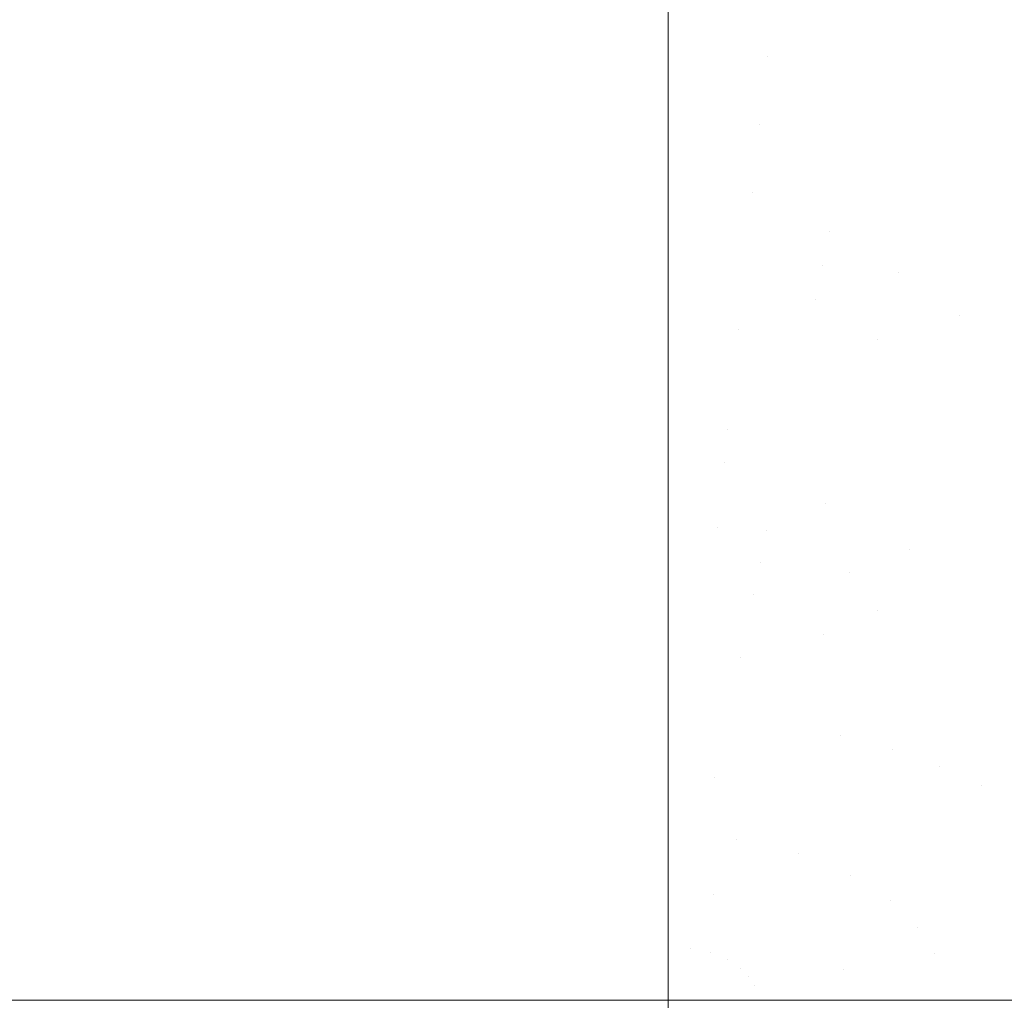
# Model space of a CAD drawing. Header units: centimetres. Extents: x -44.1 to 45.2, y 4.2 to 6.
# Tile 122 of 256: x -14.3081 to -14.2498, y 5.9001 to 5.9581. Entities that reach past the tile are written whole.
import ezdxf

# ---------------------------------------------------------------- set-up
doc = ezdxf.new("R2010")
doc.units = ezdxf.units.CM
doc.header["$LTSCALE"] = 2.54
doc.layers.add('Lucido design-1', color=7, linetype='Continuous')

# ---------------------------------------------------------------- blocks, each defined once
blk = doc.blocks.new('Gruppo-4-1')
at = {"color": 7, "linetype": 'Continuous', "lineweight": 9}
for points, invisible_edges in [([(45.040209, 5.960965, -2312.342835), (-43.924707, 5.960965, -2312.342835), (-43.924707, 5.957446, -2312.340255), (45.040209, 5.957446, -2312.340255)], 5), ([(-14.269735, 5.960965, -2313.101505), (-14.269735, 5.957446, -2313.104085), (-43.924707, 5.957446, -2313.104085), (-43.924707, 5.960078, -2313.102155)], 10), ([(-14.269735, 5.957446, -2313.104085), (-14.269735, 5.960965, -2313.101505), (-14.263458, 5.959972, -2313.10217), (-14.263668, 5.95797, -2313.103636)], 14), ([(-14.263668, 5.95797, -2313.103636), (-14.263458, 5.959972, -2313.10217), (-14.257218, 5.959622, -2313.10217), (-14.257637, 5.957632, -2313.103636)], 15), ([(-14.257637, 5.957632, -2313.103636), (-14.257218, 5.959622, -2313.10217), (-14.251051, 5.959043, -2313.10217), (-14.251675, 5.957072, -2313.103636)], 15), ([(-14.251675, 5.957072, -2313.103636), (-14.251051, 5.959043, -2313.10217), (-14.24499, 5.958243, -2313.10217), (-14.245817, 5.956298, -2313.103636)], 15), ([(45.040209, 5.957446, -2312.340255), (-43.924707, 5.957446, -2312.340255), (-43.924707, 5.953819, -2312.337831), (45.040209, 5.953819, -2312.337831)], 5), ([(-14.269735, 5.957446, -2313.104085), (-14.269735, 5.953819, -2313.106509), (-43.924707, 5.953819, -2313.106509), (-43.924707, 5.956055, -2313.105015)], 10), ([(-43.924707, 5.956055, -2313.105015), (-43.924707, 5.957446, -2313.104085), (-14.269735, 5.957446, -2313.104085)], 10), ([(-14.263668, 5.95797, -2313.103636), (-14.263879, 5.955958, -2313.105034), (-14.269735, 5.957446, -2313.104085)], 11), ([(-14.269735, 5.953819, -2313.106509), (-14.269735, 5.957446, -2313.104085), (-14.263879, 5.955958, -2313.105034)], 10), ([(-14.257637, 5.957632, -2313.103636), (-14.258057, 5.955632, -2313.105034), (-14.263879, 5.955958, -2313.105034), (-14.263668, 5.95797, -2313.103636)], 15), ([(-14.251675, 5.957072, -2313.103636), (-14.252303, 5.955092, -2313.105034), (-14.258057, 5.955632, -2313.105034), (-14.257637, 5.957632, -2313.103636)], 15), ([(-14.245817, 5.956298, -2313.103636), (-14.246649, 5.954345, -2313.105034), (-14.252303, 5.955092, -2313.105034), (-14.251675, 5.957072, -2313.103636)], 15), ([(-14.263879, 5.955958, -2313.105034), (-14.26409, 5.953939, -2313.106365), (-14.269735, 5.953819, -2313.106509)], 11), ([(-14.26409, 5.953939, -2313.106365), (-14.263879, 5.955958, -2313.105034), (-14.258057, 5.955632, -2313.105034), (-14.258479, 5.953625, -2313.106365)], 15), ([(-14.258479, 5.953625, -2313.106365), (-14.258057, 5.955632, -2313.105034), (-14.252303, 5.955092, -2313.105034), (-14.252933, 5.953105, -2313.106365)], 15), ([(-14.252933, 5.953105, -2313.106365), (-14.252303, 5.955092, -2313.105034), (-14.246649, 5.954345, -2313.105034), (-14.247483, 5.952385, -2313.106365)], 15), ([(-14.26409, 5.953939, -2313.106365), (-14.264303, 5.951916, -2313.10763), (-14.269735, 5.953819, -2313.106509)], 11), ([(-14.258479, 5.953625, -2313.106365), (-14.258902, 5.951613, -2313.10763), (-14.264303, 5.951916, -2313.10763), (-14.26409, 5.953939, -2313.106365)], 15), ([(45.040209, 5.953819, -2312.337831), (-43.924707, 5.953819, -2312.337831), (-43.924707, 5.950089, -2312.335567), (45.040209, 5.950089, -2312.335567)], 5), ([(-14.269735, 5.953819, -2313.106509), (-14.269735, 5.950089, -2313.108773), (-43.924707, 5.950089, -2313.108773), (-43.924707, 5.952005, -2313.10761)], 10), ([(-43.924707, 5.952005, -2313.10761), (-43.924707, 5.953819, -2313.106509), (-14.269735, 5.953819, -2313.106509)], 10), ([(-14.269735, 5.950089, -2313.108773), (-14.269735, 5.953819, -2313.106509), (-14.264303, 5.951916, -2313.10763)], 10), ([(-14.252933, 5.953105, -2313.106365), (-14.253564, 5.951113, -2313.10763), (-14.258902, 5.951613, -2313.10763), (-14.258479, 5.953625, -2313.106365)], 15), ([(-14.247483, 5.952385, -2313.106365), (-14.248319, 5.95042, -2313.10763), (-14.253564, 5.951113, -2313.10763), (-14.252933, 5.953105, -2313.106365)], 15), ([(-14.264303, 5.951916, -2313.10763), (-14.264515, 5.949891, -2313.108831), (-14.269735, 5.950089, -2313.108773)], 11), ([(-14.264303, 5.951916, -2313.10763), (-14.258902, 5.951613, -2313.10763), (-14.259325, 5.9496, -2313.108831), (-14.264515, 5.949891, -2313.108831)], 15), ([(-14.254196, 5.949119, -2313.108831), (-14.259325, 5.9496, -2313.108831), (-14.258902, 5.951613, -2313.10763), (-14.253564, 5.951113, -2313.10763)], 15), ([(-14.253564, 5.951113, -2313.10763), (-14.248319, 5.95042, -2313.10763), (-14.249156, 5.948453, -2313.108831), (-14.254196, 5.949119, -2313.108831)], 15), ([(45.040209, 5.947947, -2312.334393), (45.040209, 5.950089, -2312.335567), (-43.924707, 5.950089, -2312.335567), (-43.924707, 5.947947, -2312.334393)], 10), ([(-43.924707, 5.947947, -2313.109947), (-43.924707, 5.950089, -2313.108773), (-14.269735, 5.950089, -2313.108773), (-14.269735, 5.947947, -2313.109947)], 10), ([(-14.269735, 5.950089, -2313.108773), (-14.264515, 5.949891, -2313.108831), (-14.264727, 5.947865, -2313.109968)], 11), ([(-14.264727, 5.947865, -2313.109968), (-14.269735, 5.947947, -2313.109947), (-14.269735, 5.950089, -2313.108773)], 9), ([(-14.264515, 5.949891, -2313.108831), (-14.259325, 5.9496, -2313.108831), (-14.259749, 5.947586, -2313.109968), (-14.264727, 5.947865, -2313.109968)], 15), ([(-14.254828, 5.947125, -2313.109968), (-14.259749, 5.947586, -2313.109968), (-14.259325, 5.9496, -2313.108831), (-14.254196, 5.949119, -2313.108831)], 15), ([(-14.254196, 5.949119, -2313.108831), (-14.249156, 5.948453, -2313.108831), (-14.249993, 5.946486, -2313.109968), (-14.254828, 5.947125, -2313.109968)], 15), ([(-14.245269, 5.945677, -2313.109968), (-14.249993, 5.946486, -2313.109968), (-14.249156, 5.948453, -2313.108831), (-14.244232, 5.94761, -2313.108831)], 15), ([(-43.924707, 5.947947, -2312.334393), (-43.924707, 5.946264, -2312.333469), (45.040209, 5.946264, -2312.333469), (45.040209, 5.947947, -2312.334393)], 10), ([(-14.269735, 5.947947, -2313.109947), (-14.269735, 5.946264, -2313.110871), (-43.924707, 5.946264, -2313.110871), (-43.924707, 5.947947, -2313.109947)], 10), ([(-14.269735, 5.946264, -2313.110871), (-14.269735, 5.947947, -2313.109947), (-14.264727, 5.947865, -2313.109968)], 10), ([(-14.264727, 5.947865, -2313.109968), (-14.260171, 5.945575, -2313.111043), (-14.269735, 5.946264, -2313.110871)], 11), ([(-14.264727, 5.947865, -2313.109968), (-14.259749, 5.947586, -2313.109968), (-14.260171, 5.945575, -2313.111043)], 11), ([(-14.255459, 5.945133, -2313.111043), (-14.260171, 5.945575, -2313.111043), (-14.259749, 5.947586, -2313.109968), (-14.254828, 5.947125, -2313.109968)], 15), ([(-14.254828, 5.947125, -2313.109968), (-14.249993, 5.946486, -2313.109968), (-14.250829, 5.944521, -2313.111043), (-14.255459, 5.945133, -2313.111043)], 15), ([(-14.246305, 5.943747, -2313.111043), (-14.250829, 5.944521, -2313.111043), (-14.249993, 5.946486, -2313.109968), (-14.245269, 5.945677, -2313.109968)], 15), ([(45.040209, 5.945928, -2312.333304), (45.040209, 5.946264, -2312.333469), (-43.924707, 5.946264, -2312.333469), (-43.924707, 5.945928, -2312.333304)], 10), ([(-43.924707, 5.945928, -2313.111036), (-43.924707, 5.946264, -2313.110871), (-14.269735, 5.946264, -2313.110871), (-14.269735, 5.945928, -2313.111036)], 10), ([(-43.924707, 5.945928, -2312.333304), (-43.924707, 5.94235, -2312.331539), (45.040209, 5.94235, -2312.331539), (45.040209, 5.945928, -2312.333304)], 10), ([(-14.269735, 5.945928, -2313.111036), (-14.269735, 5.94235, -2313.112801), (-43.924707, 5.94235, -2313.112801), (-43.924707, 5.945928, -2313.111036)], 10), ([(-14.260171, 5.945575, -2313.111043), (-14.269735, 5.945928, -2313.111036), (-14.269735, 5.946264, -2313.110871)], 9), ([(-14.269735, 5.945928, -2313.111036), (-14.260171, 5.945575, -2313.111043), (-14.260593, 5.943568, -2313.112058)], 11), ([(-14.260593, 5.943568, -2313.112058), (-14.269735, 5.94235, -2313.112801), (-14.269735, 5.945928, -2313.111036)], 9), ([(-14.256089, 5.943145, -2313.112058), (-14.260593, 5.943568, -2313.112058), (-14.260171, 5.945575, -2313.111043), (-14.255459, 5.945133, -2313.111043)], 15), ([(-14.255459, 5.945133, -2313.111043), (-14.250829, 5.944521, -2313.111043), (-14.251663, 5.942561, -2313.112058), (-14.256089, 5.943145, -2313.112058)], 15), ([(-14.247339, 5.94182, -2313.112058), (-14.251663, 5.942561, -2313.112058), (-14.250829, 5.944521, -2313.111043), (-14.246305, 5.943747, -2313.111043)], 15), ([(-14.269735, 5.94235, -2313.112801), (-14.260593, 5.943568, -2313.112058), (-14.261014, 5.941567, -2313.113013)], 11), ([(-14.261014, 5.941567, -2313.113013), (-14.260593, 5.943568, -2313.112058), (-14.256089, 5.943145, -2313.112058)], 11), ([(-14.256089, 5.943145, -2313.112058), (-14.252495, 5.940606, -2313.113013), (-14.261014, 5.941567, -2313.113013)], 11), ([(-14.256089, 5.943145, -2313.112058), (-14.251663, 5.942561, -2313.112058), (-14.252495, 5.940606, -2313.113013)], 11), ([(45.040209, 5.941888, -2312.331336), (45.040209, 5.94235, -2312.331539), (-43.924707, 5.94235, -2312.331539), (-43.924707, 5.941888, -2312.331336)], 10), ([(-43.924707, 5.941888, -2313.113004), (-43.924707, 5.94235, -2313.112801), (-14.269735, 5.94235, -2313.112801), (-14.269735, 5.941888, -2313.113004)], 10), ([(-14.261014, 5.941567, -2313.113013), (-14.269735, 5.941888, -2313.113004), (-14.269735, 5.94235, -2313.112801)], 9), ([(-14.248369, 5.9399, -2313.113013), (-14.252495, 5.940606, -2313.113013), (-14.251663, 5.942561, -2313.112058), (-14.247339, 5.94182, -2313.112058)], 15), ([(-43.924707, 5.941888, -2312.331336), (-43.924707, 5.939875, -2312.33045), (45.040209, 5.939875, -2312.33045), (45.040209, 5.941888, -2312.331336)], 10), ([(-43.924707, 5.939875, -2313.11389), (-43.924707, 5.941888, -2313.113004), (-14.269735, 5.941888, -2313.113004), (-14.269735, 5.939875, -2313.11389)], 10), ([(-14.265572, 5.939806, -2313.113911), (-14.269735, 5.941888, -2313.113004), (-14.261014, 5.941567, -2313.113013)], 11), ([(-14.265572, 5.939806, -2313.113911), (-14.269735, 5.939875, -2313.11389), (-14.269735, 5.941888, -2313.113004)], 9), ([(-14.261014, 5.941567, -2313.113013), (-14.261433, 5.939574, -2313.113911), (-14.265572, 5.939806, -2313.113911)], 11), ([(-14.257342, 5.93919, -2313.113911), (-14.261433, 5.939574, -2313.113911), (-14.261014, 5.941567, -2313.113013)], 11), ([(-14.257342, 5.93919, -2313.113911), (-14.261014, 5.941567, -2313.113013), (-14.252495, 5.940606, -2313.113013)], 11), ([(-14.252495, 5.940606, -2313.113013), (-14.253323, 5.938659, -2313.113911), (-14.257342, 5.93919, -2313.113911)], 11), ([(-14.249396, 5.937987, -2313.113911), (-14.253323, 5.938659, -2313.113911), (-14.252495, 5.940606, -2313.113013), (-14.248369, 5.9399, -2313.113013)], 15), ([(-43.924707, 5.939875, -2312.33045), (-43.924707, 5.938357, -2312.329782), (45.040209, 5.938357, -2312.329782), (45.040209, 5.939875, -2312.33045)], 10), ([(-14.269735, 5.939875, -2313.11389), (-14.269735, 5.938357, -2313.114558), (-43.924707, 5.938357, -2313.114558), (-43.924707, 5.939875, -2313.11389)], 10), ([(-14.269735, 5.938357, -2313.114558), (-14.269735, 5.939875, -2313.11389), (-14.265572, 5.939806, -2313.113911)], 10), ([(-14.265572, 5.939806, -2313.113911), (-14.265781, 5.937811, -2313.114752), (-14.269735, 5.938357, -2313.114558)], 11), ([(-14.265781, 5.937811, -2313.114752), (-14.265572, 5.939806, -2313.113911), (-14.261433, 5.939574, -2313.113911), (-14.26185, 5.937591, -2313.114752)], 15), ([(-14.26185, 5.937591, -2313.114752), (-14.261433, 5.939574, -2313.113911), (-14.257342, 5.93919, -2313.113911), (-14.257965, 5.937227, -2313.114752)], 15), ([(-14.257965, 5.937227, -2313.114752), (-14.257342, 5.93919, -2313.113911), (-14.253323, 5.938659, -2313.113911), (-14.254147, 5.936722, -2313.114752)], 15), ([(45.040209, 5.938357, -2312.329782), (-43.924707, 5.938357, -2312.329782), (-43.924707, 5.934291, -2312.328201), (45.040209, 5.934291, -2312.328201)], 5), ([(-14.269735, 5.938357, -2313.114558), (-14.269735, 5.934291, -2313.116139), (-43.924707, 5.934291, -2313.116139), (-43.924707, 5.937882, -2313.114743)], 10), ([(-43.924707, 5.937882, -2313.114743), (-43.924707, 5.938357, -2313.114558), (-14.269735, 5.938357, -2313.114558)], 10), ([(-14.265781, 5.937811, -2313.114752), (-14.265989, 5.935828, -2313.115539), (-14.269735, 5.934291, -2313.116139), (-14.269735, 5.938357, -2313.114558)], 11), ([(-14.254147, 5.936722, -2313.114752), (-14.253323, 5.938659, -2313.113911), (-14.249396, 5.937987, -2313.113911), (-14.250417, 5.936084, -2313.114752)], 15), ([(-14.26185, 5.937591, -2313.114752), (-14.262265, 5.935619, -2313.115539), (-14.265989, 5.935828, -2313.115539), (-14.265781, 5.937811, -2313.114752)], 15), ([(-14.257965, 5.937227, -2313.114752), (-14.258584, 5.935274, -2313.115539), (-14.262265, 5.935619, -2313.115539), (-14.26185, 5.937591, -2313.114752)], 15), ([(-14.250417, 5.936084, -2313.114752), (-14.249396, 5.937987, -2313.113911), (-14.245581, 5.937181, -2313.113911), (-14.246794, 5.935318, -2313.114752)], 15), ([(-14.254147, 5.936722, -2313.114752), (-14.254967, 5.934796, -2313.115539), (-14.258584, 5.935274, -2313.115539), (-14.257965, 5.937227, -2313.114752)], 15), ([(-14.250417, 5.936084, -2313.114752), (-14.251433, 5.934191, -2313.115539), (-14.254967, 5.934796, -2313.115539), (-14.254147, 5.936722, -2313.114752)], 15), ([(-14.246794, 5.935318, -2313.114752), (-14.248001, 5.933465, -2313.115539), (-14.251433, 5.934191, -2313.115539), (-14.250417, 5.936084, -2313.114752)], 15), ([(-14.269735, 5.934291, -2313.116139), (-14.265989, 5.935828, -2313.115539), (-14.266195, 5.933857, -2313.116272)], 11), ([(-14.266195, 5.933857, -2313.116272), (-14.265989, 5.935828, -2313.115539), (-14.262265, 5.935619, -2313.115539), (-14.262677, 5.93366, -2313.116272)], 15), ([(-14.262677, 5.93366, -2313.116272), (-14.262265, 5.935619, -2313.115539), (-14.258584, 5.935274, -2313.115539), (-14.259199, 5.933333, -2313.116272)], 15), ([(-14.259199, 5.933333, -2313.116272), (-14.258584, 5.935274, -2313.115539), (-14.254967, 5.934796, -2313.115539), (-14.255781, 5.932882, -2313.116272)], 15), ([(-14.255781, 5.932882, -2313.116272), (-14.254967, 5.934796, -2313.115539), (-14.251433, 5.934191, -2313.115539), (-14.252442, 5.93231, -2313.116272)], 15), ([(45.040209, 5.934291, -2312.328201), (-43.924707, 5.934291, -2312.328201), (-43.924707, 5.930159, -2312.326798), (45.040209, 5.930159, -2312.326798)], 5), ([(-14.269735, 5.934291, -2313.116139), (-14.269735, 5.930159, -2313.117542), (-43.924707, 5.930159, -2313.117542), (-43.924707, 5.933921, -2313.116265)], 10), ([(-43.924707, 5.933921, -2313.116265), (-43.924707, 5.934291, -2313.116139), (-14.269735, 5.934291, -2313.116139)], 10), ([(-14.269735, 5.934291, -2313.116139), (-14.266195, 5.933857, -2313.116272), (-14.266401, 5.9319, -2313.116954)], 11), ([(-14.266401, 5.9319, -2313.116954), (-14.269735, 5.930159, -2313.117542), (-14.269735, 5.934291, -2313.116139)], 9), ([(-14.252442, 5.93231, -2313.116272), (-14.251433, 5.934191, -2313.115539), (-14.248001, 5.933465, -2313.115539), (-14.249199, 5.931625, -2313.116272)], 15), ([(-14.262677, 5.93366, -2313.116272), (-14.263086, 5.931714, -2313.116954), (-14.266401, 5.9319, -2313.116954), (-14.266195, 5.933857, -2313.116272)], 15), ([(-14.259199, 5.933333, -2313.116272), (-14.259809, 5.931407, -2313.116954), (-14.263086, 5.931714, -2313.116954), (-14.262677, 5.93366, -2313.116272)], 15), ([(-14.255781, 5.932882, -2313.116272), (-14.25659, 5.930982, -2313.116954), (-14.259809, 5.931407, -2313.116954), (-14.259199, 5.933333, -2313.116272)], 15), ([(-14.252442, 5.93231, -2313.116272), (-14.253444, 5.930443, -2313.116954), (-14.25659, 5.930982, -2313.116954), (-14.255781, 5.932882, -2313.116272)], 15), ([(-14.269735, 5.930159, -2313.117542), (-14.266401, 5.9319, -2313.116954), (-14.266806, 5.928034, -2313.11817)], 11), ([(-14.266401, 5.9319, -2313.116954), (-14.263086, 5.931714, -2313.116954), (-14.263894, 5.927871, -2313.11817), (-14.266806, 5.928034, -2313.11817)], 15), ([(-14.249199, 5.931625, -2313.116272), (-14.250389, 5.929797, -2313.116954), (-14.253444, 5.930443, -2313.116954), (-14.252442, 5.93231, -2313.116272)], 15), ([(-14.263894, 5.927871, -2313.11817), (-14.263086, 5.931714, -2313.116954), (-14.260415, 5.929496, -2313.117586)], 11), ([(-14.263086, 5.931714, -2313.116954), (-14.259809, 5.931407, -2313.116954), (-14.260415, 5.929496, -2313.117586)], 11), ([(-14.260415, 5.929496, -2313.117586), (-14.259809, 5.931407, -2313.116954), (-14.25659, 5.930982, -2313.116954), (-14.257392, 5.929096, -2313.117586)], 15), ([(-14.246067, 5.930833, -2313.116272), (-14.247438, 5.929051, -2313.116954), (-14.250389, 5.929797, -2313.116954), (-14.249199, 5.931625, -2313.116272)], 15), ([(-14.257392, 5.929096, -2313.117586), (-14.25659, 5.930982, -2313.116954), (-14.253444, 5.930443, -2313.116954), (-14.254439, 5.928591, -2313.117586)], 15), ([(45.040209, 5.928082, -2312.326193), (45.040209, 5.930159, -2312.326798), (-43.924707, 5.930159, -2312.326798), (-43.924707, 5.928082, -2312.326193)], 10), ([(-43.924707, 5.928082, -2313.118147), (-43.924707, 5.930159, -2313.117542), (-14.269735, 5.930159, -2313.117542), (-14.269735, 5.928082, -2313.118147)], 10), ([(-14.266806, 5.928034, -2313.11817), (-14.269735, 5.928082, -2313.118147), (-14.269735, 5.930159, -2313.117542)], 9), ([(-14.254439, 5.928591, -2313.117586), (-14.253444, 5.930443, -2313.116954), (-14.250389, 5.929797, -2313.116954), (-14.25157, 5.927984, -2313.117586)], 15), ([(-14.260415, 5.929496, -2313.117586), (-14.261016, 5.927601, -2313.11817), (-14.263894, 5.927871, -2313.11817)], 11), ([(-14.257392, 5.929096, -2313.117586), (-14.258187, 5.927227, -2313.11817), (-14.261016, 5.927601, -2313.11817), (-14.260415, 5.929496, -2313.117586)], 15), ([(-14.25157, 5.927984, -2313.117586), (-14.250389, 5.929797, -2313.116954), (-14.247438, 5.929051, -2313.116954), (-14.248799, 5.927284, -2313.117586)], 15), ([(-14.254439, 5.928591, -2313.117586), (-14.255424, 5.926754, -2313.11817), (-14.258187, 5.927227, -2313.11817), (-14.257392, 5.929096, -2313.117586)], 15), ([(-14.25157, 5.927984, -2313.117586), (-14.25274, 5.926187, -2313.11817), (-14.255424, 5.926754, -2313.11817), (-14.254439, 5.928591, -2313.117586)], 15), ([(45.040209, 5.926176, -2312.325637), (45.040209, 5.928082, -2312.326193), (-43.924707, 5.928082, -2312.326193), (-43.924707, 5.926176, -2312.325637)], 10), ([(-43.924707, 5.926176, -2313.118703), (-43.924707, 5.928082, -2313.118147), (-14.269735, 5.928082, -2313.118147), (-14.269735, 5.926176, -2313.118703)], 10), ([(-14.269735, 5.926176, -2313.118703), (-14.269735, 5.928082, -2313.118147), (-14.266806, 5.928034, -2313.11817)], 10), ([(-14.266806, 5.928034, -2313.11817), (-14.264292, 5.925975, -2313.118707), (-14.269735, 5.926176, -2313.118703)], 11), ([(-14.266806, 5.928034, -2313.11817), (-14.263894, 5.927871, -2313.11817), (-14.264292, 5.925975, -2313.118707)], 11), ([(-14.258975, 5.925375, -2313.118707), (-14.264292, 5.925975, -2313.118707), (-14.263894, 5.927871, -2313.11817), (-14.261016, 5.927601, -2313.11817)], 15), ([(-14.248799, 5.927284, -2313.117586), (-14.250148, 5.925531, -2313.11817), (-14.25274, 5.926187, -2313.11817), (-14.25157, 5.927984, -2313.117586)], 15), ([(-14.261016, 5.927601, -2313.11817), (-14.258187, 5.927227, -2313.11817), (-14.258975, 5.925375, -2313.118707)], 11), ([(-14.258975, 5.925375, -2313.118707), (-14.258187, 5.927227, -2313.11817), (-14.255424, 5.926754, -2313.11817)], 11), ([(-14.246138, 5.926496, -2313.117586), (-14.247659, 5.924795, -2313.11817), (-14.250148, 5.925531, -2313.11817), (-14.248799, 5.927284, -2313.117586)], 15), ([(-14.255424, 5.926754, -2313.11817), (-14.257368, 5.923132, -2313.119198), (-14.258975, 5.925375, -2313.118707)], 11), ([(-14.255424, 5.926754, -2313.11817), (-14.25274, 5.926187, -2313.11817), (-14.255049, 5.922642, -2313.119198), (-14.257368, 5.923132, -2313.119198)], 15), ([(-43.924707, 5.926176, -2312.325637), (-43.924707, 5.925971, -2312.325577), (45.040209, 5.925971, -2312.325577), (45.040209, 5.926176, -2312.325637)], 10), ([(-14.269735, 5.926176, -2313.118703), (-14.269735, 5.925971, -2313.118763), (-43.924707, 5.925971, -2313.118763), (-43.924707, 5.926176, -2313.118703)], 10), ([(45.040209, 5.92428, -2312.325164), (45.040209, 5.925971, -2312.325577), (-43.924707, 5.925971, -2312.325577), (-43.924707, 5.92428, -2312.325164)], 10), ([(-43.924707, 5.92428, -2313.119176), (-43.924707, 5.925971, -2313.118763), (-14.269735, 5.925971, -2313.118763), (-14.269735, 5.92428, -2313.119176)], 10), ([(-14.269735, 5.925971, -2313.118763), (-14.269735, 5.926176, -2313.118703), (-14.264292, 5.925975, -2313.118707)], 10), ([(-14.269735, 5.925971, -2313.118763), (-14.264292, 5.925975, -2313.118707), (-14.264687, 5.924097, -2313.119198)], 11), ([(-14.264687, 5.924097, -2313.119198), (-14.269735, 5.92428, -2313.119176), (-14.269735, 5.925971, -2313.118763)], 9), ([(-14.258975, 5.925375, -2313.118707), (-14.259756, 5.923541, -2313.119198), (-14.264687, 5.924097, -2313.119198), (-14.264292, 5.925975, -2313.118707)], 15), ([(-14.252809, 5.922075, -2313.119198), (-14.255049, 5.922642, -2313.119198), (-14.25274, 5.926187, -2313.11817), (-14.250148, 5.925531, -2313.11817)], 15), ([(-14.257368, 5.923132, -2313.119198), (-14.259756, 5.923541, -2313.119198), (-14.258975, 5.925375, -2313.118707)], 11), ([(-14.250148, 5.925531, -2313.11817), (-14.247659, 5.924795, -2313.11817), (-14.250658, 5.921439, -2313.119198), (-14.252809, 5.922075, -2313.119198)], 15), ([(-14.248603, 5.920738, -2313.119198), (-14.250658, 5.921439, -2313.119198), (-14.247659, 5.924795, -2313.11817), (-14.245281, 5.923984, -2313.11817)], 15), ([(-43.924707, 5.92428, -2312.325164), (-43.924707, 5.921733, -2312.32454), (45.040209, 5.921733, -2312.32454), (45.040209, 5.92428, -2312.325164)], 10), ([(-14.269735, 5.92428, -2313.119176), (-14.269735, 5.921733, -2313.1198), (-43.924707, 5.921733, -2313.1198), (-43.924707, 5.92428, -2313.119176)], 10), ([(-14.269735, 5.921733, -2313.1198), (-14.269735, 5.92428, -2313.119176), (-14.264687, 5.924097, -2313.119198), (-14.265078, 5.922238, -2313.119646)], 14), ([(-14.265078, 5.922238, -2313.119646), (-14.264687, 5.924097, -2313.119198), (-14.259756, 5.923541, -2313.119198), (-14.260528, 5.921725, -2313.119646)], 15), ([(-14.260528, 5.921725, -2313.119646), (-14.259756, 5.923541, -2313.119198), (-14.257368, 5.923132, -2313.119198)], 11), ([(-14.257368, 5.923132, -2313.119198), (-14.259273, 5.919584, -2313.120052), (-14.260528, 5.921725, -2313.119646)], 11), ([(-14.257368, 5.923132, -2313.119198), (-14.255049, 5.922642, -2313.119198), (-14.25731, 5.919169, -2313.120052), (-14.259273, 5.919584, -2313.120052)], 15), ([(-14.255415, 5.91869, -2313.120052), (-14.25731, 5.919169, -2313.120052), (-14.255049, 5.922642, -2313.119198), (-14.252809, 5.922075, -2313.119198)], 15), ([(-14.269735, 5.921733, -2313.1198), (-14.265078, 5.922238, -2313.119646), (-14.265464, 5.9204, -2313.120052)], 11), ([(-14.260528, 5.921725, -2313.119646), (-14.261293, 5.919929, -2313.120052), (-14.265464, 5.9204, -2313.120052), (-14.265078, 5.922238, -2313.119646)], 15), ([(-14.252809, 5.922075, -2313.119198), (-14.250658, 5.921439, -2313.119198), (-14.253595, 5.918151, -2313.120052), (-14.255415, 5.91869, -2313.120052)], 15), ([(45.040209, 5.920556, -2312.324306), (45.040209, 5.921733, -2312.32454), (-43.924707, 5.921733, -2312.32454), (-43.924707, 5.920556, -2312.324306)], 10), ([(-43.924707, 5.920556, -2313.120034), (-43.924707, 5.921733, -2313.1198), (-14.269735, 5.921733, -2313.1198), (-14.269735, 5.920556, -2313.120034)], 10), ([(-14.265464, 5.9204, -2313.120052), (-14.269735, 5.920556, -2313.120034), (-14.269735, 5.921733, -2313.1198)], 9), ([(-14.259273, 5.919584, -2313.120052), (-14.261293, 5.919929, -2313.120052), (-14.260528, 5.921725, -2313.119646)], 11), ([(-14.251857, 5.917558, -2313.120052), (-14.253595, 5.918151, -2313.120052), (-14.250658, 5.921439, -2313.119198), (-14.248603, 5.920738, -2313.119198)], 15), ([(-14.248603, 5.920738, -2313.119198), (-14.246652, 5.91998, -2313.119198), (-14.250206, 5.916917, -2313.120052), (-14.251857, 5.917558, -2313.120052)], 15), ([(-43.924707, 5.920556, -2312.324306), (-43.924707, 5.917453, -2312.323689), (45.040209, 5.917453, -2312.323689), (45.040209, 5.920556, -2312.324306)], 10), ([(-14.269735, 5.920556, -2313.120034), (-14.269735, 5.917453, -2313.120651), (-43.924707, 5.917453, -2313.120651), (-43.924707, 5.920556, -2313.120034)], 10), ([(-14.269735, 5.917453, -2313.120651), (-14.269735, 5.920556, -2313.120034), (-14.265464, 5.9204, -2313.120052)], 10), ([(-14.265464, 5.9204, -2313.120052), (-14.266224, 5.916786, -2313.120744), (-14.269735, 5.917453, -2313.120651)], 11), ([(-14.265464, 5.9204, -2313.120052), (-14.261293, 5.919929, -2313.120052), (-14.262795, 5.916399, -2313.120744), (-14.266224, 5.916786, -2313.120744)], 15), ([(-14.259521, 5.915774, -2313.120744), (-14.262795, 5.916399, -2313.120744), (-14.261293, 5.919929, -2313.120052), (-14.259273, 5.919584, -2313.120052)], 15), ([(-14.259273, 5.919584, -2313.120052), (-14.25731, 5.919169, -2313.120052), (-14.259521, 5.915774, -2313.120744)], 11), ([(-14.248648, 5.916233, -2313.120052), (-14.250206, 5.916917, -2313.120052), (-14.246652, 5.91998, -2313.119198), (-14.244809, 5.919171, -2313.119198)], 15), ([(-14.256467, 5.914937, -2313.120744), (-14.259521, 5.915774, -2313.120744), (-14.25731, 5.919169, -2313.120052), (-14.255415, 5.91869, -2313.120052)], 15), ([(-14.255415, 5.91869, -2313.120052), (-14.253595, 5.918151, -2313.120052), (-14.256467, 5.914937, -2313.120744)], 11), ([(-14.253681, 5.913923, -2313.120744), (-14.256467, 5.914937, -2313.120744), (-14.253595, 5.918151, -2313.120052), (-14.251857, 5.917558, -2313.120052)], 15), ([(45.040209, 5.913362, -2312.32306), (45.040209, 5.917453, -2312.323689), (-43.924707, 5.917453, -2312.323689), (-43.924707, 5.913362, -2312.32306)], 10), ([(-43.924707, 5.913362, -2313.12128), (-43.924707, 5.917453, -2313.120651), (-14.269735, 5.917453, -2313.120651), (-14.269735, 5.913362, -2313.12128)], 10), ([(-14.266966, 5.91326, -2313.121285), (-14.269735, 5.913362, -2313.12128), (-14.269735, 5.917453, -2313.120651), (-14.266224, 5.916786, -2313.120744)], 13), ([(-14.251857, 5.917558, -2313.120052), (-14.250206, 5.916917, -2313.120052), (-14.253681, 5.913923, -2313.120744)], 11), ([(-14.266224, 5.916786, -2313.120744), (-14.262795, 5.916399, -2313.120744), (-14.26426, 5.912955, -2313.121285), (-14.266966, 5.91326, -2313.121285)], 15), ([(-14.251196, 5.912768, -2313.120744), (-14.253681, 5.913923, -2313.120744), (-14.250206, 5.916917, -2313.120052), (-14.248648, 5.916233, -2313.120052)], 15), ([(-14.259521, 5.915774, -2313.120744), (-14.261678, 5.912461, -2313.121285), (-14.26426, 5.912955, -2313.121285), (-14.262795, 5.916399, -2313.120744)], 15), ([(-14.248648, 5.916233, -2313.120052), (-14.247184, 5.915512, -2313.120052), (-14.251196, 5.912768, -2313.120744)], 11), ([(-14.256467, 5.914937, -2313.120744), (-14.259269, 5.911801, -2313.121285), (-14.261678, 5.912461, -2313.121285), (-14.259521, 5.915774, -2313.120744)], 15), ([(-14.249028, 5.91151, -2313.120744), (-14.251196, 5.912768, -2313.120744), (-14.247184, 5.915512, -2313.120052), (-14.245816, 5.91476, -2313.120052)], 15), ([(-14.253681, 5.913923, -2313.120744), (-14.257071, 5.911001, -2313.121285), (-14.259269, 5.911801, -2313.121285), (-14.256467, 5.914937, -2313.120744)], 15), ([(-14.251196, 5.912768, -2313.120744), (-14.255111, 5.91009, -2313.121285), (-14.257071, 5.911001, -2313.121285), (-14.253681, 5.913923, -2313.120744)], 15), ([(-43.924707, 5.913362, -2312.32306), (-43.924707, 5.913141, -2312.323025), (45.040209, 5.913141, -2312.323025), (45.040209, 5.913362, -2312.32306)], 10), ([(-14.269735, 5.913362, -2313.12128), (-14.269735, 5.913141, -2313.121314), (-43.924707, 5.913141, -2313.121314), (-43.924707, 5.913362, -2313.12128)], 10), ([(45.040209, 5.909899, -2312.32267), (45.040209, 5.913141, -2312.323025), (-43.924707, 5.913141, -2312.323025), (-43.924707, 5.909899, -2312.32267)], 10), ([(-43.924707, 5.909899, -2313.12167), (-43.924707, 5.913141, -2313.121314), (-14.269735, 5.913141, -2313.121314), (-14.269735, 5.909899, -2313.12167)], 10), ([(-14.269735, 5.913141, -2313.121314), (-14.269735, 5.913362, -2313.12128), (-14.266966, 5.91326, -2313.121285)], 10), ([(-14.266966, 5.91326, -2313.121285), (-14.26426, 5.912955, -2313.121285), (-14.269735, 5.913141, -2313.121314)], 11), ([(-14.269735, 5.913141, -2313.121314), (-14.26426, 5.912955, -2313.121285), (-14.265688, 5.909599, -2313.121687)], 11), ([(-14.265688, 5.909599, -2313.121687), (-14.269735, 5.909899, -2313.12167), (-14.269735, 5.913141, -2313.121314)], 9), ([(-14.261999, 5.908747, -2313.121687), (-14.265688, 5.909599, -2313.121687), (-14.26426, 5.912955, -2313.121285), (-14.261678, 5.912461, -2313.121285)], 15), ([(-14.249028, 5.91151, -2313.120744), (-14.253401, 5.909098, -2313.121285), (-14.255111, 5.91009, -2313.121285), (-14.251196, 5.912768, -2313.120744)], 15), ([(-14.261678, 5.912461, -2313.121285), (-14.259269, 5.911801, -2313.121285), (-14.261999, 5.908747, -2313.121687)], 11), ([(-14.258925, 5.907482, -2313.121687), (-14.261999, 5.908747, -2313.121687), (-14.259269, 5.911801, -2313.121285), (-14.257071, 5.911001, -2313.121285)], 15), ([(-14.247179, 5.910186, -2313.120744), (-14.251943, 5.908053, -2313.121285), (-14.253401, 5.909098, -2313.121285), (-14.249028, 5.91151, -2313.120744)], 15), ([(-14.257071, 5.911001, -2313.121285), (-14.255111, 5.91009, -2313.121285), (-14.258925, 5.907482, -2313.121687)], 11), ([(-43.924707, 5.909899, -2312.32267), (-43.924707, 5.908804, -2312.32255), (45.040209, 5.908804, -2312.32255), (45.040209, 5.909899, -2312.32267)], 10), ([(-14.269735, 5.909899, -2313.12167), (-14.269735, 5.908804, -2313.121789), (-43.924707, 5.908804, -2313.121789), (-43.924707, 5.909899, -2313.12167)], 10), ([(-14.269735, 5.908804, -2313.121789), (-14.269735, 5.909899, -2313.12167), (-14.265688, 5.909599, -2313.121687)], 10), ([(-14.256583, 5.905976, -2313.121687), (-14.258925, 5.907482, -2313.121687), (-14.255111, 5.91009, -2313.121285), (-14.253401, 5.909098, -2313.121285)], 15), ([(-14.250728, 5.906982, -2313.121285), (-14.251943, 5.908053, -2313.121285), (-14.247179, 5.910186, -2313.120744), (-14.24564, 5.908827, -2313.120744)], 15), ([(-14.269735, 5.908804, -2313.121789), (-14.265688, 5.909599, -2313.121687), (-14.267077, 5.906335, -2313.121962)], 11), ([(-14.261999, 5.908747, -2313.121687), (-14.264653, 5.905775, -2313.121962), (-14.267077, 5.906335, -2313.121962), (-14.265688, 5.909599, -2313.121687)], 15), ([(-14.253401, 5.909098, -2313.121285), (-14.251943, 5.908053, -2313.121285), (-14.256583, 5.905976, -2313.121687)], 11), ([(-43.924707, 5.908804, -2312.32255), (-43.924707, 5.904451, -2312.322265), (45.040209, 5.904451, -2312.322265), (45.040209, 5.906532, -2312.322402)], 10), ([(45.040209, 5.906532, -2312.322402), (45.040209, 5.908804, -2312.32255), (-43.924707, 5.908804, -2312.32255)], 10), ([(-43.924707, 5.906532, -2313.121938), (-43.924707, 5.908804, -2313.121789), (-14.269735, 5.908804, -2313.121789), (-14.269735, 5.904451, -2313.122075)], 10), ([(-14.267077, 5.906335, -2313.121962), (-14.269735, 5.904451, -2313.122075), (-14.269735, 5.908804, -2313.121789)], 9), ([(-14.258925, 5.907482, -2313.121687), (-14.262635, 5.904944, -2313.121962), (-14.264653, 5.905775, -2313.121962), (-14.261999, 5.908747, -2313.121687)], 15), ([(-14.24564, 5.908827, -2313.120744), (-14.244392, 5.907463, -2313.120744), (-14.249744, 5.905906, -2313.121285), (-14.250728, 5.906982, -2313.121285)], 15), ([(-14.254958, 5.904388, -2313.121687), (-14.256583, 5.905976, -2313.121687), (-14.251943, 5.908053, -2313.121285), (-14.250728, 5.906982, -2313.121285)], 15), ([(-14.256583, 5.905976, -2313.121687), (-14.261097, 5.903956, -2313.121962), (-14.262635, 5.904944, -2313.121962), (-14.258925, 5.907482, -2313.121687)], 15), ([(-14.250728, 5.906982, -2313.121285), (-14.249744, 5.905906, -2313.121285), (-14.254958, 5.904388, -2313.121687)], 11), ([(-14.269735, 5.904451, -2313.122075), (-43.924707, 5.904451, -2313.122075), (-43.924707, 5.906532, -2313.121938)], 9), ([(-14.269735, 5.904451, -2313.122075), (-14.267077, 5.906335, -2313.121962), (-14.268426, 5.903165, -2313.12212)], 11), ([(-14.268426, 5.903165, -2313.12212), (-14.267077, 5.906335, -2313.121962), (-14.264653, 5.905775, -2313.121962), (-14.267233, 5.902889, -2313.12212)], 15), ([(-14.267233, 5.902889, -2313.12212), (-14.264653, 5.905775, -2313.121962), (-14.262635, 5.904944, -2313.121962), (-14.266238, 5.90248, -2313.12212)], 15), ([(-14.254958, 5.904388, -2313.121687), (-14.260029, 5.902913, -2313.121962), (-14.261097, 5.903956, -2313.121962), (-14.256583, 5.905976, -2313.121687)], 15), ([(-14.254958, 5.904388, -2313.121687), (-14.249744, 5.905906, -2313.121285), (-14.248384, 5.903805, -2313.121285), (-14.253953, 5.902836, -2313.121687)], 15), ([(45.040209, 5.903262, -2312.322239), (45.040209, 5.904451, -2312.322265), (-43.924707, 5.904451, -2312.322265), (-43.924707, 5.903262, -2312.322239)], 10), ([(-43.924707, 5.903262, -2313.122101), (-43.924707, 5.904451, -2313.122075), (-14.269735, 5.904451, -2313.122075), (-14.269735, 5.903262, -2313.122101)], 10), ([(-14.268426, 5.903165, -2313.12212), (-14.269735, 5.903262, -2313.122101), (-14.269735, 5.904451, -2313.122075)], 9), ([(-14.266238, 5.90248, -2313.12212), (-14.262635, 5.904944, -2313.121962), (-14.261097, 5.903956, -2313.121962), (-14.265481, 5.901993, -2313.12212)], 15), ([(-14.253953, 5.902836, -2313.121687), (-14.259369, 5.901893, -2313.121962), (-14.260029, 5.902913, -2313.121962), (-14.254958, 5.904388, -2313.121687)], 15), ([(-14.265481, 5.901993, -2313.12212), (-14.261097, 5.903956, -2313.121962), (-14.260029, 5.902913, -2313.121962), (-14.264955, 5.901479, -2313.12212)], 15), ([(-14.253176, 5.900089, -2313.12168), (-14.253953, 5.902836, -2313.121687), (-14.248384, 5.903805, -2313.121285), (-14.247692, 5.901851, -2313.121285)], 15), ([(-43.924707, 5.903262, -2312.322239), (-43.924707, 5.900089, -2312.32217), (45.040209, 5.900089, -2312.32217), (45.040209, 5.903262, -2312.322239)], 8), ([(-14.269735, 5.903262, -2313.122101), (-14.269735, 5.900089, -2313.12217), (-43.924707, 5.900089, -2313.12217), (-43.924707, 5.903262, -2313.122101)], 8), ([(-14.268426, 5.903165, -2313.12212), (-14.269735, 5.900089, -2313.12217), (-14.269735, 5.903262, -2313.122101)], 9), ([(-14.267233, 5.902889, -2313.12212), (-14.269735, 5.900089, -2313.12217), (-14.268426, 5.903165, -2313.12212)], 11), ([(-14.266238, 5.90248, -2313.12212), (-14.269735, 5.900089, -2313.12217), (-14.267233, 5.902889, -2313.12212)], 11), ([(-14.264955, 5.901479, -2313.12212), (-14.260029, 5.902913, -2313.121962), (-14.259369, 5.901893, -2313.121962), (-14.26463, 5.900977, -2313.12212)], 15), ([(-14.258939, 5.900089, -2313.12191), (-14.259369, 5.901893, -2313.121962), (-14.253953, 5.902836, -2313.121687)], 11), ([(-14.253953, 5.902836, -2313.121687), (-14.253295, 5.900089, -2313.121685), (-14.258939, 5.900089, -2313.12191)], 9), ([(-14.253176, 5.900089, -2313.12168), (-14.253295, 5.900089, -2313.121685), (-14.253953, 5.902836, -2313.121687)], 10), ([(-14.265481, 5.901993, -2313.12212), (-14.269735, 5.900089, -2313.12217), (-14.266238, 5.90248, -2313.12212)], 11), ([(-14.264955, 5.901479, -2313.12212), (-14.269735, 5.900089, -2313.12217), (-14.265481, 5.901993, -2313.12212)], 11), ([(-14.26463, 5.900977, -2313.12212), (-14.269735, 5.900089, -2313.12217), (-14.264955, 5.901479, -2313.12212)], 11), ([(-14.264001, 5.900089, -2313.122111), (-14.26463, 5.900977, -2313.12212), (-14.259369, 5.901893, -2313.121962)], 11), ([(-14.259369, 5.901893, -2313.121962), (-14.258939, 5.900089, -2313.12191), (-14.264001, 5.900089, -2313.122111)], 9), ([(-14.247692, 5.901851, -2313.121285), (-14.247499, 5.900089, -2313.121234), (-14.253176, 5.900089, -2313.12168)], 9), ([(-14.264001, 5.900089, -2313.122111), (-14.269735, 5.900089, -2313.12217), (-14.26463, 5.900977, -2313.12212)], 10), ([(-14.264001, 5.900089, -2313.122111), (-14.264001, 4.700089, -2313.122111), (-14.269735, 4.700089, -2313.12217), (-14.269735, 5.900089, -2313.12217)], 1), ([(-14.259276, 4.700089, -2313.121923), (-14.264001, 4.700089, -2313.122111), (-14.264001, 5.900089, -2313.122111), (-14.258939, 5.900089, -2313.12191)], 10), ([(-14.253176, 4.700089, -2313.12168), (-14.259276, 4.700089, -2313.121923), (-14.258939, 5.900089, -2313.12191), (-14.253295, 5.900089, -2313.121685)], 10), ([(-14.253295, 5.900089, -2313.121685), (-14.253176, 5.900089, -2313.12168), (-14.253176, 4.700089, -2313.12168)], 10), ([(-14.248878, 4.700089, -2313.121342), (-14.253176, 4.700089, -2313.12168), (-14.253176, 5.900089, -2313.12168), (-14.247499, 5.900089, -2313.121234)], 10)]:
    blk.add_3dface(points, dxfattribs=dict(at, invisible_edges=invisible_edges))
blk = doc.blocks.new('Gruppo-5-1')
at = {"color": 7}
blk.add_blockref('Gruppo-4-1', (0, 0), dxfattribs=at)

msp = doc.modelspace()

# ---------------------------------------------------------------- block references
at = {"layer": 'Lucido design-1', "color": 7}
msp.add_blockref('Gruppo-5-1', (0, 0), dxfattribs=at)

doc.saveas('drawing.dxf')
